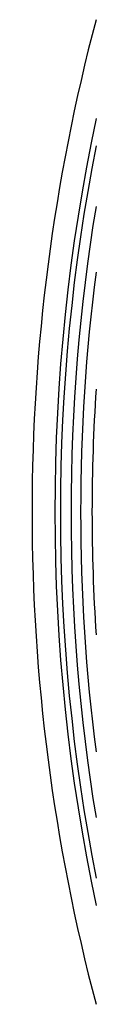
# Model space of a CAD drawing. Header units: millimetres. Extents: x 0 to 420, y 0 to 297.
# Tile 23 of 35: x 344.575 to 345.365, y 224.138 to 236.284. Entities that reach past the tile are written whole.
import ezdxf

# ---------------------------------------------------------------- set-up
doc = ezdxf.new("R2010")
doc.units = ezdxf.units.MM
doc.header["$LTSCALE"] = 23.1
doc.layers.get('0').update_dxf_attribs({"linetype": 'CONTINUOUS'})
doc.layers.add('AXES_REF', color=7, linetype='CONTINUOUS')

msp = doc.modelspace()

# ---------------------------------------------------------------- linework, layer by layer
at = {"color": 7, "linetype": 'Continuous'}
for radius, start, end in [(23.39, 168.8692, 191.1308), (23.14, 172.6539, 187.3461), (23, 176.223, 183.7749)]:
    msp.add_arc((368.315, 230.211), radius, start, end, dxfattribs=at)
at = {"color": 9, "linetype": 'Continuous'}
msp.add_arc((368.315, 230.211), 23.258, 170.6718, 189.3282, dxfattribs=at)
at = {"layer": 'AXES_REF', "color": 7, "linetype": 'Continuous'}
msp.add_arc((368.315, 230.211), 23.74, 165.1782, 194.8218, dxfattribs=at)
at = {"layer": 'AXES_REF', "color": 9, "linetype": 'Continuous'}
msp.add_arc((368.315, 230.211), 23.458, 168.0595, 191.9405, dxfattribs=at)

doc.saveas('drawing.dxf')
